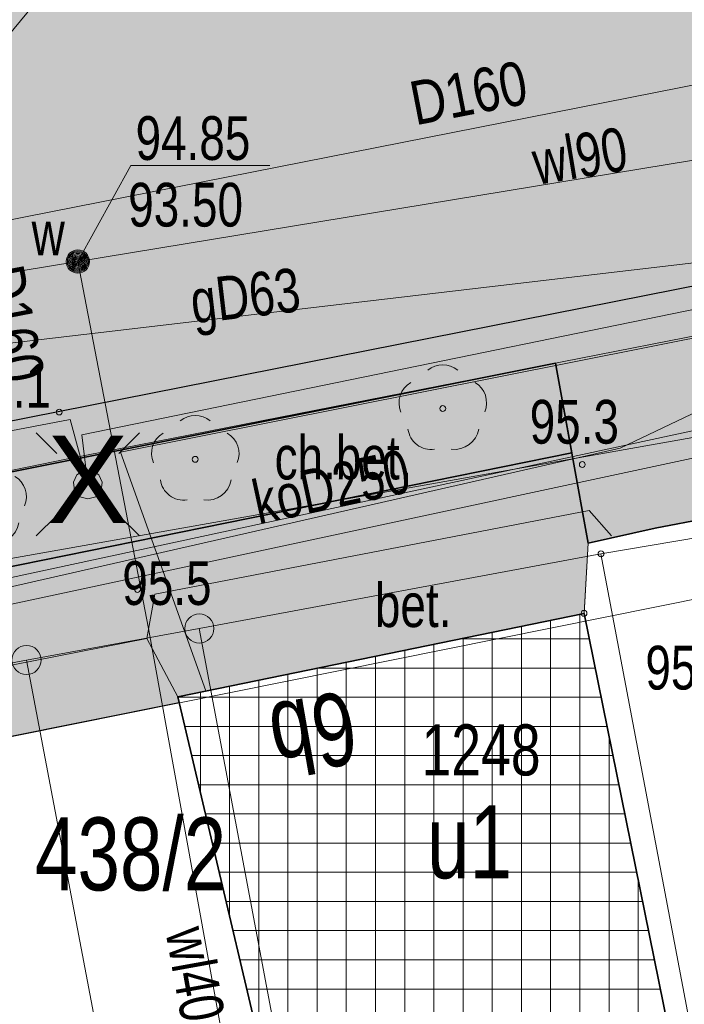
# Model space of a CAD drawing. Header units: metres. Extents: x -320 to 5572509, y -47 to 5960263.
# Tile 18 of 59: x 5572136 to 5572147, y 5960078 to 5960095. Entities that reach past the tile are written whole.
import ezdxf

# ---------------------------------------------------------------- set-up
doc = ezdxf.new("R2010")
doc.units = ezdxf.units.M
doc.header["$MEASUREMENT"] = 0
for name, color, linetype in [('202-Punkt_graniczny_stabilizowa', 7, 'Continuous'), ('203-Punkt_zalamania_granicy_dzi', 7, 'Continuous'), ('211-Nr_dzialki', 7, 'Continuous'), ('218-Granica_uzytku', 7, 'Continuous'), ('219-Linia_granicy', 7, 'Continuous'), ('238-Punkt_adresowy_budynku', 7, 'Continuous'), ('312-Budynek__powierzchnia_', 7, 'Continuous'), ('312-Numer_ewidencyjny_budynku', 7, 'Continuous'), ('312-Numer_ewidencyjny_budynku-A', 7, 'Continuous'), ('403-Punkt_okreslonej_wysokosci', 7, 'Continuous'), ('403-Punkt_okreslonej_wysokosci-', 7, 'Continuous'), ('422-Kraweznik_jezdni', 7, 'Continuous'), ('423-Krawedz_chodnika', 7, 'Continuous'), ('801-Punkt_okreslonej_wysokosci', 7, 'Continuous'), ('801-Punkt_okreslonej_wysokosci-', 7, 'Continuous'), ('902-Ogrodzenie_trwale_symb_', 7, 'Continuous'), ('922-Drzewo_lisciaste', 7, 'Continuous'), ('996-Tekst_dodatkowy_maly', 7, 'Continuous'), ('IS_KD', 7, 'Continuous'), ('latarnia_na_slupie_lub_maszcie_', 7, 'Continuous'), ('LICZBY', 7, 'Continuous'), ('Nowe_810-G Ogólne', 7, 'Continuous'), ('Nowe_WOSZCZALSKI_tekst w ramce', 7, 'Continuous'), ('przewod_elektroenergetyczny__li', 7, 'Continuous'), ('przewod_gazowy__linia_', 7, 'Continuous'), ('przewod_gazowy__linia_-Atr1', 7, 'Continuous'), ('przewod_inny__linia_', 7, 'Continuous'), ('przewod_kanalizacyjny__linia_', 7, 'Continuous'), ('przewod_kanalizacyjny__linia_-A', 7, 'Continuous'), ('przewod_telekomunikacyjny__lini', 7, 'Continuous'), ('przewod_wodociagowy__linia_', 7, 'Continuous'), ('przewod_wodociagowy__linia_-Atr', 7, 'Continuous'), ('punkt_o_okreslonej_wysokosci__s', 7, 'Continuous'), ('slup__punkt_', 7, 'Continuous'), ('WOSZCZALSKI_wlz', 7, 'Continuous'), ('ZAKRES', 7, 'Continuous'), ('zasuwa_-_siec_wodociagowa__punk', 7, 'Continuous')]:
    doc.layers.add(name, color=color, linetype=linetype)
doc.styles.add('GENERATED_STYLE_1', font='arial.ttf')

# ---------------------------------------------------------------- blocks, each defined once
blk = doc.blocks.new('Wypełnienie_3', base_point=(5572434.607, 5960129.98))
at = {"layer": 'Nowe_810-G Ogólne', "linetype": 'Continuous', "lineweight": 18, "true_color": 0xaaaaaa}
h = blk.add_hatch(dxfattribs=at)
h.set_pattern_fill('HLNHER', color=253, style=0, pattern_type=2)
h.set_pattern_definition([(0, (5572149.7395, 5960118.78482), (0.4, 0.4), [1.2, -0.4]), (90, (5572150.1395, 5960118.78482), (0.4, 0.4), [1.2, -0.4])])
h.paths.add_polyline_path([(5572119.97, 5960117.89), (5572120.79, 5960116.24), (5572121.5, 5960115.44), (5572122.21, 5960114.9), (5572122.744, 5960114.747), (5572123.317, 5960114.61), (5572125.049, 5960114.484), (5572125.85, 5960114.536), (5572130.069, 5960115.384), (5572138.896, 5960117.224), (5572138.292, 5960120.162), (5572155.913, 5960123.836), (5572156.128, 5960122.746), (5572156.512, 5960120.804), (5572158.44, 5960121.177, 0.308603), (5572162.603, 5960124.945), (5572162.588, 5960124.941), (5572159.946, 5960134.586, 0.184142), (5572158.882, 5960138.039, 0.30603), (5572153.265, 5960140.081), (5572156.26, 5960136.077), (5572154.662, 5960134.882), (5572153.377, 5960133.921), (5572150.385, 5960137.922), (5572132.367, 5960124.445), (5572135.36, 5960120.444), (5572132.563, 5960118.352), (5572126.584, 5960126.337), (5572160.589, 5960151.83), (5572160.598, 5960151.818), (5572164.203, 5960138.326), (5572167.783, 5960124.929), (5572168.21, 5960124.22), (5572168.9, 5960123.8), (5572169.83, 5960123.57), (5572174.572, 5960124.504), (5572179.02, 5960125.38), (5572179.509, 5960123.378), (5572174.84, 5960122.49), (5572175.83, 5960117.16), (5572172.73, 5960116.07), (5572172.04, 5960115.89), (5572172.14, 5960115.5), (5572169.94, 5960114.91), (5572169.87, 5960115.15), (5572168.91, 5960114.87), (5572168.98, 5960114.64), (5572166.56, 5960113.95), (5572166.5, 5960114.18), (5572165.87, 5960114.02), (5572165.8, 5960114.35), (5572165.93, 5960114.38), (5572165.75, 5960115.18), (5572164.8, 5960114.95), (5572164.9, 5960114.62), (5572162.28, 5960113.85), (5572162.19, 5960114.18), (5572161.68, 5960114.04), (5572161.87, 5960113.34), (5572162, 5960113.37), (5572162.29, 5960112.25), (5572162.17, 5960112.22), (5572162.4, 5960111.41), (5572162.58, 5960111.47), (5572162.91, 5960110.26), (5572162.72, 5960110.2), (5572162.83, 5960109.77), (5572163.48, 5960110.04), (5572164.37, 5960110.27), (5572164.48, 5960109.75), (5572164.653, 5960109.787), (5572165.19, 5960107.36), (5572165.02, 5960107.32), (5572165.16, 5960106.72), (5572165.33, 5960106.75), (5572166.43, 5960101.86), (5572165.96, 5960101.76), (5572166.13, 5960100.99), (5572166.46, 5960101.07), (5572167.15, 5960097.97), (5572166.82, 5960097.9), (5572166.95, 5960097.33), (5572167.648, 5960093.703), (5572162.9, 5960092.8), (5572161.41, 5960092.47), (5572149.154, 5960089.965), (5572149.759, 5960086.924), (5572146.898, 5960086.382), (5572145.75, 5960086.12), (5572145.189, 5960089.209), (5572130.631, 5960086.296), (5572128.388, 5960097.519), (5572154.739, 5960102.778), (5572155.796, 5960097.376, 0.32921), (5572156.91, 5960099.21), (5572155.67, 5960105.421), (5572155.663, 5960105.419), (5572154.052, 5960113.522, 0.326644), (5572152.363, 5960114.76), (5572153.626, 5960108.47), (5572124.891, 5960102.732), (5572123.764, 5960109.015), (5572123.037, 5960107.846), (5572122.57, 5960106.94), (5572122.235, 5960105.804), (5572122.128, 5960104.217), (5572120.82, 5960112.281)])
h.paths.add_polyline_path([(5572160.986, 5960109.404), (5572161.476, 5960109.501), (5572161.772, 5960108.036), (5572163.15, 5960108.307), (5572165.611, 5960095.766), (5572163.741, 5960095.398)], flags=0)
at = {"layer": 'Nowe_810-G Ogólne', "color": 18, "lineweight": 35, "true_color": 0x030303}
for p, q in [((5572145.189, 5960089.209), (5572130.631, 5960086.296)), ((5572145.75, 5960086.12), (5572145.189, 5960089.209)), ((5572149.759, 5960086.924), (5572146.898, 5960086.382)), ((5572146.898, 5960086.382), (5572145.75, 5960086.12))]:
    blk.add_line(p, q, dxfattribs=at)
blk = doc.blocks.new('Wypełnienie_21', base_point=(5572434.607, 5960129.98))
at = {"layer": 'Nowe_810-G Ogólne', "linetype": 'Continuous', "lineweight": 0, "true_color": 0x000000}
h = blk.add_hatch(dxfattribs=at)
h.set_pattern_fill('SIATKA_25X25', color=18, style=0, pattern_type=2)
h.set_pattern_definition([(0, (5572434.6074, 5960128.98037), (0, 0.5), []), (90, (5572434.6074, 5960128.98037), (-0.5, 0), [])])
h.paths.add_polyline_path([(5572138.72, 5960083.49), (5572145.68, 5960084.92), (5572147.24, 5960077.25), (5572140.52, 5960075.86)])
at = {"layer": 'Nowe_810-G Ogólne', "color": 18, "lineweight": 35, "true_color": 0x030303}
for p, q in [((5572138.72, 5960083.49), (5572145.68, 5960084.92)), ((5572145.68, 5960084.92), (5572147.24, 5960077.25)), ((5572140.52, 5960075.86), (5572138.72, 5960083.49)), ((5572147.24, 5960077.25), (5572140.52, 5960075.86))]:
    blk.add_line(p, q, dxfattribs=at)
blk = doc.blocks.new('Wypełnienie_50', base_point=(5572434.607, 5960129.98))
at = {"layer": 'Nowe_810-G Ogólne', "linetype": 'Continuous', "lineweight": 0, "true_color": 0x233708}
blk.add_hatch(color=78, dxfattribs=at).paths.add_polyline_path([(5572145.189, 5960089.209), (5572130.631, 5960086.296), (5572128.388, 5960097.519), (5572125.972, 5960097.036), (5572126.986, 5960091.722), (5572128.218, 5960084.167), (5572145.469, 5960087.669)])
at = {"layer": 'Nowe_810-G Ogólne', "color": 18, "lineweight": 35, "true_color": 0x030303}
for p, q in [((5572128.388, 5960097.519), (5572125.972, 5960097.036)), ((5572130.631, 5960086.296), (5572128.388, 5960097.519)), ((5572125.972, 5960097.036), (5572126.986, 5960091.722)), ((5572126.986, 5960091.722), (5572128.218, 5960084.167)), ((5572145.189, 5960089.209), (5572130.631, 5960086.296)), ((5572145.469, 5960087.669), (5572145.189, 5960089.209)), ((5572128.218, 5960084.167), (5572145.469, 5960087.669))]:
    blk.add_line(p, q, dxfattribs=at)
blk = doc.blocks.new('EGBP04_03')
at = {"layer": '203-Punkt_zalamania_granicy_dzi', "color": 7, "lineweight": 13}
blk.add_circle((0, 0), 0.05, dxfattribs=at)
blk = doc.blocks.new('EGBP04_2a')
at = {"layer": '202-Punkt_graniczny_stabilizowa', "color": 7, "lineweight": 13}
blk.add_circle((0, 0), 0.25, dxfattribs=at)
blk = doc.blocks.new('OBOP02_01')
at = {"layer": '922-Drzewo_lisciaste', "color": 7, "lineweight": 13}
blk.add_circle((0, 0), 0.05, dxfattribs=at)
for centre, radius, start, end in [((0, 0.35), 0.4, 50.114, 129.886), ((-0.35, 0.1), 0.4, 119.8482, 203.5195), ((0.35, 0.1), 0.4, 336.8845, 60.1518), ((-0.2, -0.3), 0.4, 187.477, 278.4788), ((0.2, -0.275), 0.425, 262.6459, 349.6289)]:
    blk.add_arc(centre, radius, start, end, dxfattribs=at)
blk = doc.blocks.new('RTPW01')
at = {"layer": '801-Punkt_okreslonej_wysokosci', "color": 7, "lineweight": 13}
blk.add_circle((0, 0), 0.05, dxfattribs=at)
blk = doc.blocks.new('SUUS25')
at = {"layer": 'zasuwa_-_siec_wodociagowa__punk', "color": 7, "lineweight": 13}
for radius in [0.2, 0.18, 0.16, 0.14, 0.12, 0.1, 0.08, 0.06, 0.04, 0.02]:
    blk.add_circle((0, 0), radius, dxfattribs=at)
blk = doc.blocks.new('SM011')
at = {"layer": 'latarnia_na_slupie_lub_maszcie_', "color": 7, "lineweight": 13}
for p, q in [((-0.53, 0.531), (-0.883, 0.884)), ((0.531, 0.531), (0.884, 0.884)), ((-0.53, -0.53), (-0.883, -0.883)), ((0.531, -0.53), (0.884, -0.883))]:
    blk.add_line(p, q, dxfattribs=at)
blk = doc.blocks.new('SM04')
at = {"layer": 'slup__punkt_', "color": 7, "lineweight": 13}
for p, q in [((-0.2274, 0.1039), (-0.1352, 0.2103)), ((-0.1352, 0.2103), (0, 0.25)), ((0, 0.25), (0.1352, 0.2103)), ((0.1352, 0.2103), (0.2274, 0.1039)), ((-0.2475, -0.0356), (-0.2274, 0.1039)), ((0.2274, 0.1039), (0.2475, -0.0356)), ((-0.1889, -0.1637), (-0.2475, -0.0356)), ((-0.0704, -0.2399), (-0.1889, -0.1637)), ((0.1889, -0.1637), (0.0704, -0.2399)), ((0.2475, -0.0356), (0.1889, -0.1637)), ((0.0704, -0.2399), (-0.0704, -0.2399))]:
    blk.add_line(p, q, dxfattribs=at)
blk = doc.blocks.new('Wypełnienie_139', base_point=(5572434.607, 5960129.98))
at = {"layer": 'Nowe_810-G Ogólne', "linetype": 'Continuous', "lineweight": 0, "true_color": 0x5b5b5b}
blk.add_hatch(color=251, dxfattribs=at).paths.add_polyline_path([(5572122.127, 5960104.22), (5572123.892, 5960093.036), (5572125.91, 5960084.543), (5572126.442, 5960081.974), (5572128.45, 5960082.683), (5572130.41, 5960083.013), (5572130.661, 5960081.764), (5572131.96, 5960082.037), (5572131.77, 5960082.943), (5572135.09, 5960083.653), (5572135.29, 5960082.696), (5572138.744, 5960083.391), (5572138.72, 5960083.493), (5572145.68, 5960084.923), (5572145.75, 5960086.123), (5572145.469, 5960087.669), (5572128.218, 5960084.167), (5572126.986, 5960091.722), (5572125.972, 5960097.036), (5572154.739, 5960102.778), (5572154.56, 5960103.673), (5572155.963, 5960103.953), (5572155.18, 5960107.87), (5572153.801, 5960107.595), (5572153.625, 5960108.473), (5572124.884, 5960102.733), (5572123.764, 5960109.018), (5572123.036, 5960107.849), (5572122.569, 5960106.943), (5572122.235, 5960105.807)])
at = {"layer": 'Nowe_810-G Ogólne', "color": 7, "lineweight": 13}
for p, q in [((5572145.469, 5960087.669), (5572128.218, 5960084.167)), ((5572145.75, 5960086.123), (5572145.469, 5960087.669)), ((5572145.68, 5960084.923), (5572145.75, 5960086.123)), ((5572138.72, 5960083.493), (5572145.68, 5960084.923)), ((5572138.744, 5960083.391), (5572138.72, 5960083.493)), ((5572135.29, 5960082.696), (5572138.744, 5960083.391))]:
    blk.add_line(p, q, dxfattribs=at)

msp = doc.modelspace()

# ---------------------------------------------------------------- linework, layer by layer
at = {"layer": '218-Granica_uzytku', "color": 3, "lineweight": 18, "flags": 128}
for points in [[(5572150.7, 5960086.74), (5572145.97, 5960085.94)], [(5572145.97, 5960085.94), (5572150.7, 5960086.74)], [(5572145.97, 5960085.94), (5572139.09, 5960084.66)], [(5572139.09, 5960084.66), (5572145.97, 5960085.94)], [(5572139.09, 5960084.66), (5572136.13, 5960084.12)], [(5572136.13, 5960084.12), (5572139.09, 5960084.66)], [(5572136.13, 5960084.12), (5572128.45, 5960082.68)], [(5572128.45, 5960082.68), (5572136.13, 5960084.12)], [(5572138.09, 5960073.79), (5572136.13, 5960084.12)], [(5572136.13, 5960084.12), (5572138.09, 5960073.79)]]:
    msp.add_lwpolyline(points, dxfattribs=at)
at = {"layer": '219-Linia_granicy', "color": 178, "lineweight": 18, "flags": 128}
for points in [[(5572150.7, 5960086.74), (5572145.97, 5960085.94)], [(5572145.97, 5960085.94), (5572139.09, 5960084.66)], [(5572147.92, 5960075.62), (5572145.97, 5960085.94)], [(5572139.09, 5960084.66), (5572136.13, 5960084.12)], [(5572141.03, 5960074.34), (5572139.09, 5960084.66)], [(5572136.13, 5960084.12), (5572128.45, 5960082.68)], [(5572138.09, 5960073.79), (5572136.13, 5960084.12)]]:
    msp.add_lwpolyline(points, dxfattribs=at)
at = {"layer": '312-Budynek__powierzchnia_', "color": 7, "lineweight": 13, "flags": 128}
for points in [[(5572138.72, 5960083.49), (5572145.68, 5960084.92)], [(5572145.68, 5960084.92), (5572147.24, 5960077.25)], [(5572140.52, 5960075.86), (5572138.72, 5960083.49)]]:
    msp.add_lwpolyline(points, dxfattribs=at)
at = {"layer": '422-Kraweznik_jezdni', "color": 7, "lineweight": 13, "flags": 128}
for points in [[(5572136.84, 5960087.57), (5572151.97, 5960090.54), (5572161.41, 5960092.47), (5572162.9, 5960092.8), (5572167.43, 5960093.63)], [(5572136.84, 5960087.57), (5572128.12, 5960085.78), (5572126.7, 5960085.51), (5572125.91, 5960084.54)]]:
    msp.add_lwpolyline(points, dxfattribs=at)
at = {"layer": '423-Krawedz_chodnika', "color": 7, "lineweight": 13, "flags": 128}
msp.add_lwpolyline([(5572138.19, 5960084.49), (5572138.33, 5960085.25), (5572145.77, 5960086.68), (5572146.15, 5960086.25)], dxfattribs=at)
at = {"layer": '902-Ogrodzenie_trwale_symb_', "color": 7, "lineweight": 13, "flags": 128}
for points in [[(5572145.75, 5960086.12), (5572146.89, 5960086.38), (5572149.76, 5960086.92)], [(5572145.68, 5960084.92), (5572145.75, 5960086.12)], [(5572135.09, 5960083.65), (5572135.9, 5960084.04), (5572138.19, 5960084.49), (5572138.72, 5960083.49)]]:
    msp.add_lwpolyline(points, dxfattribs=at)
at = {"layer": 'IS_KD', "color": 3, "lineweight": 18}
msp.add_line((5572134.969, 5960091.493), (5572152.257, 5960094.906), dxfattribs=at)
at = {"layer": 'przewod_elektroenergetyczny__li', "color": 1, "lineweight": 18, "flags": 128}
for points in [[(5572127.75, 5960084.42), (5572160.35, 5960090.21), (5572160.71, 5960090.32), (5572163.68, 5960108.94), (5572163.74, 5960108.95)], [(5572156.72, 5960090.77), (5572152.42, 5960089.87), (5572152.01, 5960091.04), (5572137.08, 5960087.98), (5572137.18, 5960087.13), (5572136.88, 5960088.24), (5572126.02, 5960086.17), (5572113.66, 5960083.31)]]:
    msp.add_lwpolyline(points, dxfattribs=at)
at = {"layer": 'przewod_gazowy__linia_', "color": 30, "lineweight": 18, "flags": 128}
msp.add_lwpolyline([(5572115.87, 5960087.2), (5572148.92, 5960091.09), (5572148.7, 5960091.06)], dxfattribs=at)
at = {"layer": 'przewod_inny__linia_', "color": 7, "lineweight": 13, "flags": 128}
msp.add_lwpolyline([(5572133.762, 5960052.195), (5572133.34, 5960053.97), (5572127.73, 5960082.35), (5572127.21, 5960084.14), (5572133.78, 5960085.74), (5572135.13, 5960085.21), (5572146.3, 5960087.75), (5572150.19, 5960089.61), (5572159.12, 5960091.48), (5572158.21, 5960100.55), (5572159.67, 5960109.54), (5572161.48, 5960117.16), (5572169.39, 5960123.42), (5572171.01, 5960124.72), (5572179.14, 5960128.14), (5572179.07, 5960128.56)], dxfattribs=at)
at = {"layer": 'przewod_kanalizacyjny__linia_', "color": 34, "lineweight": 18, "flags": 128}
for points in [[(5572202.507, 5960124.967), (5572201.36, 5960124.81), (5572190.36, 5960123.1), (5572153.59, 5960116.84), (5572167.94, 5960127.53), (5572153.59, 5960116.84), (5572137.52, 5960096.89), (5572126.7, 5960083.78)], [(5572167.19, 5960076.64), (5572168.7, 5960077.2), (5572175.89, 5960080.07), (5572172.78, 5960093.08), (5572148.62, 5960088.28), (5572126.67, 5960083.55)]]:
    msp.add_lwpolyline(points, dxfattribs=at)
at = {"layer": 'przewod_telekomunikacyjny__lini', "color": 30, "lineweight": 18, "flags": 128}
msp.add_lwpolyline([(5572153.64, 5960088.89), (5572128.89, 5960083.58), (5572117.18, 5960081.37), (5572112.07, 5960080.34), (5572083.38, 5960074.608)], dxfattribs=at)
at = {"layer": 'przewod_wodociagowy__linia_', "color": 7, "lineweight": 20, "flags": 128}
for points in [[(5572123.96, 5960088.84), (5572124.25, 5960088.85), (5572137.01, 5960090.95), (5572153.52, 5960093.67), (5572162.8, 5960095.46), (5572163.49, 5960095.6), (5572159.94, 5960115.68), (5572159.32, 5960120.73), (5572159.31, 5960121.27), (5572158.86, 5960122.68)], [(5572158.41, 5960121.49), (5572159.01, 5960118.94), (5572163.47, 5960092.82), (5572155.89, 5960091.3), (5572137.74, 5960087.68), (5572139.2, 5960083.59)], [(5572137.01, 5960090.95), (5572138.22, 5960084.66), (5572139.52, 5960077.46), (5572140.12, 5960077.46)]]:
    msp.add_lwpolyline(points, dxfattribs=at)
at = {"layer": 'punkt_o_okreslonej_wysokosci__s', "color": 7, "lineweight": 20, "flags": 128}
msp.add_lwpolyline([(5572137.01, 5960090.95), (5572137.918, 5960092.598), (5572140.299, 5960092.598)], dxfattribs=at)
at = {"layer": 'WOSZCZALSKI_wlz', "color": 240, "lineweight": 30}
msp.add_line((5572134.135, 5960087.879), (5572150.644, 5960091.145), dxfattribs=at)
at = {"layer": 'ZAKRES', "color": 7, "lineweight": 13, "flags": 128}
msp.add_lwpolyline([(5572111.424, 5960168.614), (5572126.913, 5960081.006), (5572169.699, 5960089.619), (5572165.103, 5960112.452), (5572174.101, 5960114.263), (5572150.557, 5960197.688)], close=True, dxfattribs=at)

# ---------------------------------------------------------------- block references
at = {"layer": '202-Punkt_graniczny_stabilizowa', "color": 7, "lineweight": 13}
for p in [(5572139.09, 5960084.66), (5572136.13, 5960084.12)]:
    msp.add_blockref('EGBP04_2a', p, dxfattribs=at)
at = {"layer": '203-Punkt_zalamania_granicy_dzi', "color": 7, "lineweight": 13}
msp.add_blockref('EGBP04_03', (5572145.97, 5960085.94), dxfattribs=at)
at = {"layer": '403-Punkt_okreslonej_wysokosci', "color": 7, "lineweight": 13, "rotation": 0.0008399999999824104}
msp.add_blockref('RTPW01', (5572145.68, 5960084.92), dxfattribs=at)
at = {"layer": '801-Punkt_okreslonej_wysokosci', "color": 7, "lineweight": 13}
for p in [(5572136.69, 5960088.37), (5572145.65, 5960087.47), (5572138.03, 5960085.33)]:
    msp.add_blockref('RTPW01', p, dxfattribs=at)
at = {"layer": '922-Drzewo_lisciaste', "color": 7, "lineweight": 13, "rotation": 0.0008399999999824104}
for p in [(5572143.26, 5960088.43), (5572139.02, 5960087.56), (5572135.38, 5960086.82)]:
    msp.add_blockref('OBOP02_01', p, dxfattribs=at)
at = {"layer": 'latarnia_na_slupie_lub_maszcie_', "color": 7, "lineweight": 13, "rotation": 180.0004199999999}
msp.add_blockref('SM011', (5572137.18, 5960087.13), dxfattribs=at)
at = {"layer": 'Nowe_810-G Ogólne', "color": 253, "lineweight": 18, "true_color": 0xaaaaaa}
msp.add_blockref('Wypełnienie_3', (5572434.607, 5960129.98), dxfattribs=at)
at = {"layer": 'Nowe_810-G Ogólne', "color": 253, "lineweight": 18, "true_color": 0xb6b6b6}
msp.add_blockref('Wypełnienie_139', (5572434.607, 5960129.98), dxfattribs=at)
at = {"layer": 'Nowe_810-G Ogólne', "color": 62, "lineweight": 18, "true_color": 0x8edf20}
msp.add_blockref('Wypełnienie_50', (5572434.607, 5960129.98), dxfattribs=at)
at = {"layer": 'Nowe_810-G Ogólne', "color": 7, "lineweight": 13}
msp.add_blockref('Wypełnienie_21', (5572434.607, 5960129.98), dxfattribs=at)
at = {"layer": 'slup__punkt_', "color": 7, "lineweight": 13, "rotation": 180.0004199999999}
msp.add_blockref('SM04', (5572137.18, 5960087.13), dxfattribs=at)
at = {"layer": 'zasuwa_-_siec_wodociagowa__punk', "color": 7, "lineweight": 13}
msp.add_blockref('SUUS25', (5572137.01, 5960090.95), dxfattribs=at)

# ---------------------------------------------------------------- texts
at = {"layer": '211-Nr_dzialki', "color": 178, "lineweight": 18, "insert": (5572136.274, 5960080.153), "char_height": 1.25, "attachment_point": 7, "style": 'GENERATED_STYLE_1'}
msp.add_mtext('\\A1;{\\W0.750000x;\\pql;\\fArial|b0|i0|c238|p38;438/2}', dxfattribs=at)
at = {"layer": '238-Punkt_adresowy_budynku', "color": 7, "lineweight": 13, "insert": (5572141.651, 5960083.62), "char_height": 1.25, "attachment_point": 7, "rotation": 189.976, "style": 'GENERATED_STYLE_1'}
msp.add_mtext('\\A1;{\\W0.750000x;\\pql;\\fArial|b0|i0|c238|p38;6b}', dxfattribs=at)
at = {"layer": '312-Numer_ewidencyjny_budynku', "color": 7, "lineweight": 13, "insert": (5572142.896, 5960082.129), "char_height": 0.875, "attachment_point": 7, "style": 'GENERATED_STYLE_1'}
msp.add_mtext('\\A1;{\\W0.750000x;\\pql;\\fArial|b0|i0|c238|p38;1248}', dxfattribs=at)
at = {"layer": '312-Numer_ewidencyjny_budynku-A', "color": 7, "lineweight": 13, "insert": (5572142.989, 5960080.36), "char_height": 1.25, "attachment_point": 7, "style": 'GENERATED_STYLE_1'}
msp.add_mtext('\\A1;{\\W0.750000x;\\pql;\\fArial|b0|i0|c238|p38;u1}', dxfattribs=at)
at = {"layer": '403-Punkt_okreslonej_wysokosci-', "color": 7, "lineweight": 13, "insert": (5572146.73, 5960083.603), "char_height": 0.75, "attachment_point": 7, "style": 'GENERATED_STYLE_1'}
msp.add_mtext('\\A1;{\\W0.750000x;\\pql;\\fArial|b0|i0|c238|p38;95.50}', dxfattribs=at)
at = {"layer": '801-Punkt_okreslonej_wysokosci-', "color": 7, "lineweight": 13, "char_height": 0.75, "attachment_point": 7, "style": 'GENERATED_STYLE_1'}
for s, insert in [('\\A1;{\\W0.750000x;\\pql;\\fArial|b0|i0|c238|p38;95.1}', (5572135.02, 5960088.433)), ('\\A1;{\\W0.750000x;\\pql;\\fArial|b0|i0|c238|p38;95.3}', (5572144.749, 5960087.818)), ('\\A1;{\\W0.750000x;\\pql;\\fArial|b0|i0|c238|p38;95.5}', (5572137.77, 5960085.053))]:
    msp.add_mtext(s, dxfattribs=dict(at, insert=insert))
at = {"layer": '996-Tekst_dodatkowy_maly', "color": 7, "lineweight": 13, "char_height": 0.75, "attachment_point": 7, "style": 'GENERATED_STYLE_1'}
for s, insert in [('\\A1;{\\W0.750000x;\\pql;\\fArial|b0|i0|c238|p38;ch.bet.}', (5572140.38, 5960087.204)), ('\\A1;{\\W0.750000x;\\pql;\\fArial|b0|i0|c238|p38;bet.}', (5572142.097, 5960084.674))]:
    msp.add_mtext(s, dxfattribs=dict(at, insert=insert))
at = {"layer": 'LICZBY', "color": 7, "lineweight": 13, "char_height": 0.75, "attachment_point": 7, "style": 'GENERATED_STYLE_1'}
for insert, rotation in [((5572142.792, 5960093.272), 11), ((5572135.321, 5960090.792), 281)]:
    msp.add_mtext('\\A1;{\\W0.800000x;\\pql;\\fArial|b0|i0|c238|p38;D160}', dxfattribs=dict(at, insert=insert, rotation=rotation))
at = {"layer": 'Nowe_WOSZCZALSKI_tekst w ramce', "color": 240, "lineweight": 30, "insert": (5572137.18, 5960087.216), "char_height": 1.5, "attachment_point": 5, "style": 'GENERATED_STYLE_1'}
msp.add_mtext('\\A1;{\\pqc;\\fArial|b0|i0|c238|p38;X}', dxfattribs=at)
at = {"layer": 'przewod_gazowy__linia_-Atr1', "color": 7, "lineweight": 13, "insert": (5572138.957, 5960090.144), "char_height": 0.75, "attachment_point": 4, "rotation": 6.713, "style": 'GENERATED_STYLE_1'}
msp.add_mtext('\\A1;{\\W0.750000x;\\pql;\\fArial|b0|i0|c238|p38;gD63}', dxfattribs=at)
at = {"layer": 'przewod_kanalizacyjny__linia_-A', "color": 34, "lineweight": 18, "insert": (5572140.026, 5960086.801), "char_height": 0.75, "attachment_point": 4, "rotation": 12.16, "style": 'GENERATED_STYLE_1'}
msp.add_mtext('\\A1;{\\W0.750000x;\\pql;\\fArial|b0|i0|c238|p38;koD250}', dxfattribs=at)
at = {"layer": 'przewod_wodociagowy__linia_-Atr', "color": 7, "lineweight": 20, "char_height": 0.75, "attachment_point": 7, "style": 'GENERATED_STYLE_1'}
for s, insert, rotation in [('\\A1;{\\W0.750000x;\\pql;\\fArial|b0|i0|c238|p38;wl90}', (5572144.872, 5960092.251), 9.355), ('\\A1;{\\W0.750000x;\\pql;\\fArial|b0|i0|c238|p38;wl40}', (5572138.498, 5960079.463), 280.235)]:
    msp.add_mtext(s, dxfattribs=dict(at, insert=insert, rotation=rotation))
at = {"layer": 'punkt_o_okreslonej_wysokosci__s', "color": 7, "lineweight": 20, "char_height": 0.75, "attachment_point": 7, "style": 'GENERATED_STYLE_1'}
for s, insert in [('\\A1;{\\W0.750000x;\\pql;\\fArial|b0|i0|c238|p38;94.85}', (5572137.998, 5960092.681)), ('\\A1;{\\W0.750000x;\\pql;\\fArial|b0|i0|c238|p38;93.50}', (5572137.872, 5960091.539))]:
    msp.add_mtext(s, dxfattribs=dict(at, insert=insert))
at = {"layer": 'zasuwa_-_siec_wodociagowa__punk', "color": 7, "lineweight": 13, "insert": (5572136.218, 5960091.055), "char_height": 0.75, "attachment_point": 7, "style": 'GENERATED_STYLE_1'}
msp.add_mtext('\\A1;{\\W0.750000x;\\pql;\\fArial|b0|i0|c238|p38;w}', dxfattribs=at)

doc.saveas('drawing.dxf')
